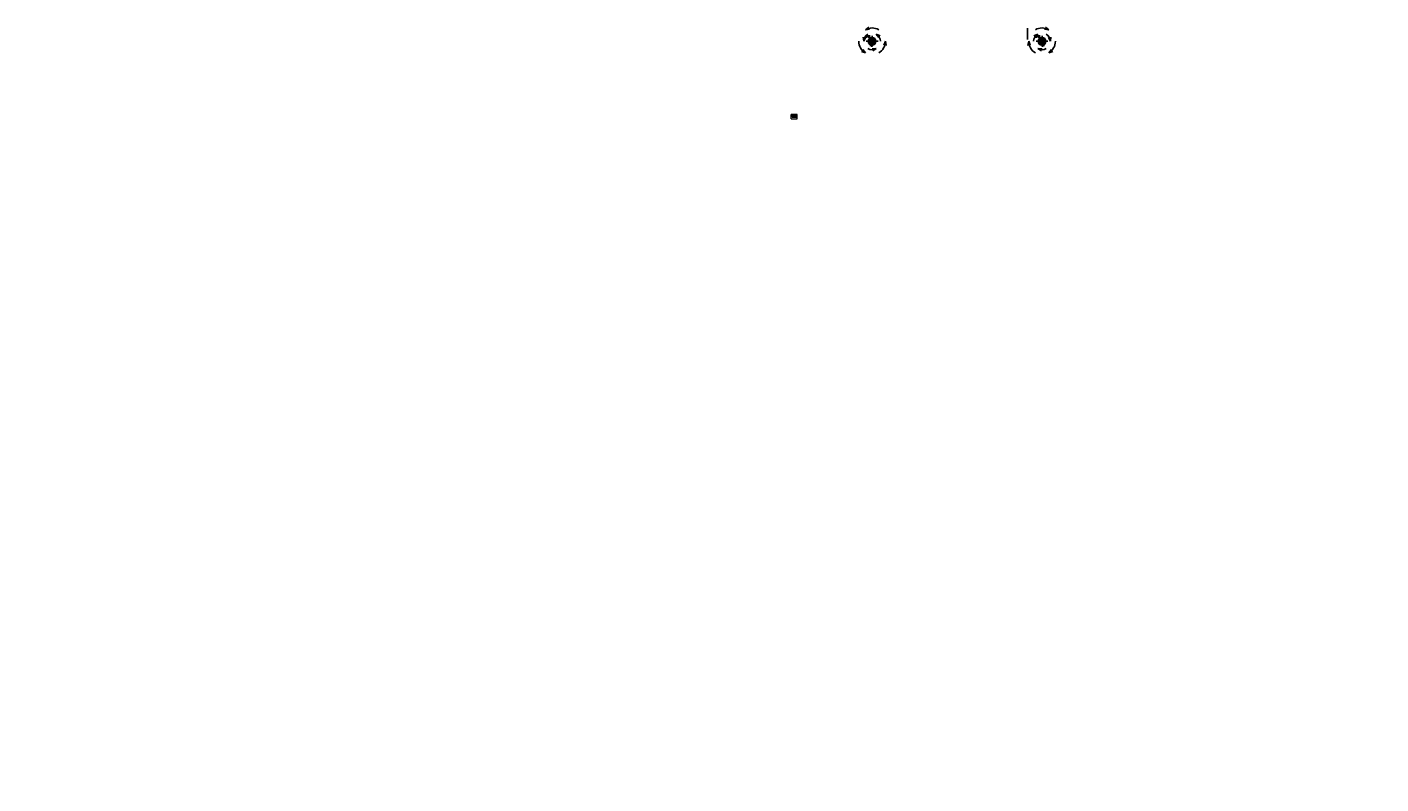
# Model space of a CAD drawing. Header units: millimetres. Extents: x -29085 to 3627694, y -159961 to 2281735.
# Tile 194 of 229: x 406934 to 546900, y 88627 to 166910. Entities that reach past the tile are written whole.
import ezdxf
from ezdxf import colors
from ezdxf.entities.mleader import LeaderData, LeaderLine
from ezdxf.enums import TextEntityAlignment as Align
from ezdxf.math import Vec2, Vec3

# ---------------------------------------------------------------- set-up
doc = ezdxf.new("R2010")
doc.units = ezdxf.units.MM
for name, pattern in [('AM_DIN_G_W050', [13.75, 9.75, -1.5, 1, -1.5]), ('HIDDEN', [9.525, 6.35, -3.175]), ('PLNA', [1, 1, 0])]:
    doc.linetypes.add(name, pattern=pattern)
doc.layers.add('_____detaily', color=1, linetype='Continuous')
doc.layers.add('Přístroje MaR', color=1, linetype='Continuous')
doc.layers.add('A99_N_kce-rez-ten', color=4, linetype='Continuous', lineweight=9)
doc.styles.add('A99_popis', font='isocpeur.ttf')
doc.styles.add('PITSIMP8', font='pitsimp8')
doc.styles.add('Popis', font='arial.ttf')
doc.styles.add('ROMANS', font='romans.shx', dxfattribs={"width": 0.8})

# ---------------------------------------------------------------- blocks, each defined once
blk = doc.blocks.new('*U2459')
for p, q in [((0, -140), (0, 0)), ((60, 0), (0, 0)), ((60, -3), (60, 0)), ((60, -140), (0, -140)), ((7, -119), (7, -21)), ((16, -11), (55, -8)), ((55, -132), (16, -129)), ((60, -140), (60, -137))]:
    blk.add_line(p, q)
for centre, radius, start, end in [((17, -21), 10, 94.57392, 180), ((17, -119), 10, 180, 265.42608), ((55, -3), 5, 274.57392, 0), ((55, -137), 5, 0, 85.42608)]:
    blk.add_arc(centre, radius, start, end)
at = {"layer": 'Defpoints', "color": 221, "style": 'Popis'}
blk.add_attdef('VELIKOST_PROFILU', text='', height=5, dxfattribs=at).set_placement((36, 12), align=Align.BOTTOM_LEFT)
blk = doc.blocks.new('2dluk097')
at = {"color": 0, "linetype": 'ByBlock'}
for p, q in [((-0.05, 0.5), (-0.05, -0.1)), ((-0.05, 0.5), (0.05, 0.5)), ((0.05, 0.5), (0.05, -0.1))]:
    blk.add_line(p, q, dxfattribs=at)
for p, q in [((-0.05, -0.1), (-0.23, -0.1)), ((0, -0.5), (-0.23, -0.1)), ((0, -0.5), (0.23, -0.1)), ((0.05, -0.1), (0.23, -0.1))]:
    blk.add_line(p, q)
for points in [[(-0.05, 0.5), (0.05, 0.5), (-0.05, -0.1), (0.05, -0.1)], [(-0.23, -0.1), (0, -0.5), (0.05, -0.1), (-0.05, -0.1)], [(-0.05, -0.1), (0.23, -0.1), (0, -0.5), (-0.05, -0.1)]]:
    blk.add_solid(points)
at = {"linetype": 'ByBlock', "style": 'PITSIMP8', "flags": 9}
for tag, p in [('VOLUMENSTROM', (-0.06, 0.04)), ('DRUCK/-STUFE', (-0.06, 0.02)), ('BEZEICHNUNG', (-0.06, 0.18)), ('RAUM/GRUPPE', (-0.06, 0.16)), ('POS.NR.G-LV', (-0.06, 0.14)), ('ANSCHLUSS', (-0.06, 0)), ('FABRIKAT', (-0.06, 0.12)), ('KENNUNG', (-0.06, 0.08)), ('LEISTUNG', (-0.06, 0.06)), ('TYP', (-0.06, 0.1)), ('SPANNUNG/FREQUENZ', (-0.06, -0.12)), ('TEMPERATUR', (-0.06, -0.06)), ('SCHUTZART', (-0.06, -0.1)), ('GROESSE', (-0.06, -0.02)), ('DREHZAHL', (-0.06, -0.08)), ('GEWICHT', (-0.06, -0.14)), ('DN', (-0.06, -0.04)), ('FREI', (-0.06, -0.16)), ('FREI', (-0.06, -0.18)), ('FREI', (-0.06, -0.2))]:
    blk.add_attdef(tag, text='', height=0.01, dxfattribs=at).set_placement(p, align=Align.MIDDLE)

msp = doc.modelspace()

# ---------------------------------------------------------------- linework, layer by layer
at = {"layer": '_____detaily', "linetype": 'HIDDEN', "lineweight": 5, "ltscale": 10}
for points in [[(485943.1, 157907.8), (486543.1, 157907.8)], [(485943.1, 157407.8), (485943.1, 157907.8)], [(485943.1, 157407.8), (486543.1, 157407.8)], [(486543.1, 157407.8), (486543.1, 157907.8)]]:
    msp.add_lwpolyline(points, dxfattribs=at)
at = {"layer": '_____detaily', "linetype": 'AM_DIN_G_W050', "lineweight": 0, "ltscale": 2}
for points in [[(486498.6, 157694.8), (485987.6, 157694.8)], [(486075.6, 157654.7), (486130.6, 157654.7)], [(486103.1, 157603.4), (486103.1, 157705.9)], [(486243.1, 157527.3), (486243.1, 157862.3)], [(486410.6, 157654.7), (486355.6, 157654.7)], [(486383.1, 157603.4), (486383.1, 157705.9)]]:
    msp.add_lwpolyline(points, dxfattribs=at)
at = {"layer": '_____detaily', "linetype": 'Continuous', "lineweight": 5}
msp.add_lwpolyline([(486033.1, 157694.8), (486033.1, 157574.8), (486453.1, 157574.8), (486453.1, 157814.8), (486033.1, 157814.8)], close=True, dxfattribs=at)
at = {"layer": '_____detaily', "linetype": 'Continuous', "lineweight": 0}
for points in [[(486087.1, 157643.8), (486087.1, 157665.7)], [(486119.1, 157643.8), (486119.1, 157665.7)], [(486367.1, 157643.8), (486367.1, 157665.7)], [(486399.1, 157643.8), (486399.1, 157665.7)]]:
    msp.add_lwpolyline(points, dxfattribs=at)
for centre, start, end in [((486103.1, 157665.8), 359.607694, 180.392306), ((486103.1, 157643.5), 178.907088, 1.092912), ((486383.1, 157665.8), 359.607694, 180.392306), ((486383.1, 157643.5), 178.907088, 1.092912)]:
    msp.add_arc(centre, 16, start, end, dxfattribs=at)
at = {"layer": 'Přístroje MaR'}
for p, q in [((493602.9, 166629.4), (493941, 166909.9)), ((493602.9, 166629.4), (493941, 166909.9)), ((493602.9, 166629.4), (494035.9, 166703.3)), ((493602.9, 166629.4), (494035.9, 166703.3)), ((512552.3, 166629.4), (512119.3, 166703.3)), ((512552.3, 166629.4), (512119.3, 166703.3)), ((512552.3, 166629.4), (512214.2, 166909.9)), ((512552.3, 166629.4), (512214.2, 166909.9)), ((493427.9, 165434.8), (493385.8, 165872.1)), ((493427.9, 165434.8), (493385.8, 165872.1)), ((493427.9, 165434.8), (493610.1, 165834.6)), ((493427.9, 165434.8), (493610.1, 165834.6)), ((494724.9, 166183.7), (494974.7, 165822.3)), ((494724.9, 166183.7), (495122, 165995.6)), ((494724.9, 166183.7), (495122, 165995.6)), ((494724.9, 166183.7), (494974.7, 165822.3)), ((495672, 165434.8), (495519.5, 165022.9)), ((495672, 165434.8), (495519.5, 165022.9)), ((495672, 165434.8), (495745.9, 165001.8)), ((495672, 165434.8), (495745.9, 165001.8)), ((510483.2, 165434.8), (510409.3, 165001.8)), ((510483.2, 165434.8), (510409.3, 165001.8)), ((510483.2, 165434.8), (510635.7, 165022.9)), ((510483.2, 165434.8), (510635.7, 165022.9)), ((511430.2, 166183.7), (511033.2, 165995.6)), ((511430.2, 166183.7), (511033.2, 165995.6)), ((511430.2, 166183.7), (511180.5, 165822.3)), ((511430.2, 166183.7), (511180.5, 165822.3)), ((512144.4, 165710.9), (512130.9, 165697.4)), ((512727.3, 165434.8), (512545.1, 165834.6)), ((512727.3, 165434.8), (512545.1, 165834.6)), ((512727.3, 165434.8), (512769.4, 165872.1)), ((512727.3, 165434.8), (512769.4, 165872.1)), ((493602.9, 164240.2), (493190.9, 164392.8)), ((493602.9, 164240.2), (493190.9, 164392.8)), ((493602.9, 164240.2), (493322.4, 164578.3)), ((493602.9, 164240.2), (493322.4, 164578.3)), ((494724.6, 164685.8), (494286.5, 164653.5)), ((494724.6, 164685.8), (494286.5, 164653.5)), ((494724.6, 164685.8), (494361.3, 164438.8)), ((494724.6, 164685.8), (494361.3, 164438.8)), ((511430.6, 164685.8), (511868.7, 164653.5)), ((511430.6, 164685.8), (511793.9, 164438.8)), ((511430.6, 164685.8), (511793.9, 164438.8)), ((511430.6, 164685.8), (511868.7, 164653.5)), ((512552.3, 164240.2), (512832.8, 164578.3)), ((512552.3, 164240.2), (512832.8, 164578.3)), ((512552.3, 164240.2), (512964.3, 164392.8)), ((512552.3, 164240.2), (512964.3, 164392.8))]:
    msp.add_line(p, q, dxfattribs=at)
at = {"layer": 'Přístroje MaR', "linetype": 'PLNA', "ltscale": 2}
msp.add_line((510347.2, 166802.5), (510347.2, 165610.1), dxfattribs=at)
at = {"layer": 'Přístroje MaR', "ltscale": 10}
for p, q in [((493679.6, 165434.8), (494905.6, 165434.8)), ((494292.6, 164882.8), (494292.6, 165986.8)), ((511249.6, 165434.8), (512475.6, 165434.8)), ((511862.6, 164882.8), (511862.6, 165986.8))]:
    msp.add_line(p, q, dxfattribs=at)
at = {"layer": 'Přístroje MaR', "linetype": 'ByBlock'}
for p, q in [((494009.1, 165709.2), (494240.2, 165478.2)), ((494240.2, 165391.5), (494009.1, 165160.4)), ((494010.8, 165158.7), (494024.3, 165172.2)), ((494241.8, 165480), (494010.9, 165710.9)), ((494016.5, 165716.6), (494030, 165703.1)), ((494247.4, 165384), (494016.5, 165153.1)), ((494249.3, 165487.2), (494018.2, 165718.3)), ((494018.2, 165151.4), (494249.3, 165382.4)), ((494024.3, 165172.2), (494241.8, 165389.7)), ((494030, 165703.1), (494247.4, 165485.7)), ((494316.6, 165393.3), (494268.6, 165393.3)), ((494272.6, 165393.3), (494272.6, 165372.5)), ((494272.6, 165372.5), (494288.6, 165372.5)), ((494288.6, 165372.5), (494288.6, 165393.3)), ((494296.6, 165393.3), (494296.6, 165372.5)), ((494296.6, 165372.5), (494312.6, 165372.5)), ((494312.6, 165372.5), (494312.6, 165393.3)), ((494567, 165718.3), (494335.9, 165487.2)), ((494335.9, 165382.4), (494567, 165151.4)), ((494337.8, 165485.7), (494568.7, 165716.6)), ((494555.2, 165166.6), (494337.8, 165384)), ((494560.9, 165697.4), (494343.4, 165480)), ((494343.4, 165389.7), (494574.3, 165158.7)), ((494345, 165478.2), (494576, 165709.2)), ((494576, 165160.4), (494345, 165391.5)), ((494568.7, 165153.1), (494555.2, 165166.6)), ((511579.1, 165709.2), (511810.2, 165478.2)), ((511810.2, 165391.5), (511579.1, 165160.4)), ((511580.8, 165158.7), (511594.3, 165172.2)), ((511811.8, 165480), (511580.9, 165710.9)), ((511586.5, 165716.6), (511600, 165703.1)), ((511817.4, 165384), (511586.5, 165153.1)), ((511819.3, 165487.2), (511588.2, 165718.3)), ((511588.2, 165151.4), (511819.3, 165382.4)), ((511594.3, 165172.2), (511811.8, 165389.7)), ((511600, 165703.1), (511817.4, 165485.7)), ((511886.6, 165393.3), (511838.6, 165393.3)), ((511842.6, 165393.3), (511842.6, 165372.5)), ((511842.6, 165372.5), (511858.6, 165372.5)), ((511858.6, 165372.5), (511858.6, 165393.3)), ((511866.6, 165393.3), (511866.6, 165372.5)), ((511866.6, 165372.5), (511882.6, 165372.5)), ((511882.6, 165372.5), (511882.6, 165393.3)), ((512137, 165718.3), (511905.9, 165487.2)), ((511905.9, 165382.4), (512137, 165151.4)), ((511907.8, 165485.7), (512138.7, 165716.6)), ((512125.2, 165166.6), (511907.8, 165384)), ((512130.9, 165697.4), (511913.4, 165480)), ((511913.4, 165389.7), (512144.3, 165158.7)), ((511915, 165478.2), (512146, 165709.2)), ((512146, 165160.4), (511915, 165391.5)), ((512138.7, 165153.1), (512125.2, 165166.6))]:
    msp.add_line(p, q, dxfattribs=at)
at = {"layer": 'Přístroje MaR'}
for centre, radius in [((494293.1, 165434.8), 400.5), ((494298, 165434.8), 360.6), ((494293.1, 165434.8), 314.5), ((494293.1, 165434.8), 239.5), ((494293.1, 165434.8), 164.5), ((494292.6, 165434.8), 68), ((511863.1, 165434.8), 400.5), ((511868, 165434.8), 360.6), ((511863.1, 165434.8), 314.5), ((511863.1, 165434.8), 239.5), ((511863.1, 165434.8), 164.5), ((511862.6, 165434.8), 68), ((512132.7, 165704.9), 3.6), ((512132.7, 165704.9), 3.6)]:
    msp.add_circle(centre, radius, dxfattribs=at)
at = {"layer": 'Přístroje MaR', "linetype": 'ByBlock'}
for centre in [(494022.5, 165704.9), (494022.5, 165704.9), (494022.5, 165164.8), (494022.5, 165164.8), (511592.5, 165704.9), (511592.5, 165704.9), (511592.5, 165164.8), (511592.5, 165164.8), (512132.7, 165164.8), (512132.7, 165164.8)]:
    msp.add_circle(centre, 3.6, dxfattribs=at)
at = {"layer": 'Přístroje MaR'}
for centre, radius, start, end in [((494292.6, 165434.8), 1379.4, 60, 120), ((494292.6, 165434.8), 1379.4, 60, 120), ((511862.6, 165434.8), 1379.4, 60, 120), ((511862.6, 165434.8), 1379.4, 60, 120), ((494292.6, 165434.8), 1379.4, 180, 240), ((494292.6, 165434.8), 1379.4, 180, 240), ((494292.6, 165434.8), 864.7, 120, 180), ((494292.6, 165434.8), 864.7, 120, 180), ((494366.3, 165508.5), 268.4, 44.146073, 45.853908), ((494554.4, 165703.9), 1.2, 315, 135), ((494366.3, 165508.5), 270, 44.151135, 45.848865), ((494292.6, 165434.8), 864.7, 0, 60), ((494292.6, 165434.8), 864.7, 0, 60), ((494292.6, 165434.8), 1379.4, 300, 0), ((494292.6, 165434.8), 1379.4, 300, 0), ((511862.6, 165434.8), 1379.4, 180, 240), ((511862.6, 165434.8), 1379.4, 180, 240), ((511862.6, 165434.8), 864.7, 120, 180), ((511862.6, 165434.8), 864.7, 120, 180), ((511936.3, 165508.5), 268.4, 44.146073, 45.853908), ((512124.4, 165703.9), 1.2, 315, 135), ((511936.3, 165508.5), 270, 44.151135, 45.848865), ((512131.7, 165696.6), 1.2, 315, 135), ((512141.5, 165713.8), 6.4, 315, 135), ((512141.5, 165713.8), 4, 315.269844, 135.269844), ((511862.6, 165434.8), 864.7, 0, 60), ((511862.6, 165434.8), 864.7, 0, 60), ((511862.6, 165434.8), 1379.4, 300, 0), ((511862.6, 165434.8), 1379.4, 300, 0), ((494292.6, 165434.8), 864.7, 240, 300), ((494292.6, 165434.8), 864.7, 240, 300), ((511862.6, 165434.8), 864.7, 240, 300), ((511862.6, 165434.8), 864.7, 240, 300)]:
    msp.add_arc(centre, radius, start, end, dxfattribs=at)
at = {"layer": 'Přístroje MaR', "linetype": 'ByBlock'}
for centre, radius, start, end in [((494013.7, 165713.8), 6.4, 44.999986, 224.999986), ((494013.7, 165155.9), 6.4, 135, 315), ((494013.7, 165713.8), 4, 45.269844, 225.269844), ((494023.5, 165696.6), 1.2, 44.999986, 224.999986), ((494023.5, 165173.1), 1.2, 135, 315), ((494218.9, 165508.5), 270, 134.151135, 135.848861), ((494218.9, 165361.1), 270, 224.151135, 225.848865), ((494218.9, 165508.5), 268.4, 134.146073, 135.853908), ((494218.9, 165361.1), 268.4, 224.146073, 225.853908), ((494030.8, 165703.9), 1.2, 44.999986, 224.999986), ((494030.8, 165165.7), 1.2, 135, 315), ((494292.6, 165434.8), 48, 300.000152, 180), ((494292.6, 165434.8), 48, 180, 240.000148), ((494366.3, 165361.1), 268.4, 314.146073, 315.853908), ((494554.4, 165165.7), 1.2, 225, 45), ((494366.3, 165361.1), 270, 314.151135, 315.848861), ((511583.7, 165713.8), 6.4, 44.999986, 224.999986), ((511583.7, 165155.9), 6.4, 135, 315), ((511583.7, 165713.8), 4, 45.269844, 225.269844), ((511593.5, 165696.6), 1.2, 44.999986, 224.999986), ((511593.5, 165173.1), 1.2, 135, 315), ((511788.9, 165508.5), 270, 134.151135, 135.848861), ((511788.9, 165361.1), 270, 224.151135, 225.848865), ((511788.9, 165508.5), 268.4, 134.146073, 135.853908), ((511788.9, 165361.1), 268.4, 224.146073, 225.853908), ((511600.8, 165703.9), 1.2, 44.999986, 224.999986), ((511600.8, 165165.7), 1.2, 135, 315), ((511862.6, 165434.8), 48, 300.000152, 180), ((511862.6, 165434.8), 48, 180, 240.000148), ((511936.3, 165361.1), 268.4, 314.146073, 315.853908), ((512124.4, 165165.7), 1.2, 225, 45), ((511936.3, 165361.1), 270, 314.151135, 315.848861), ((512131.7, 165173.1), 1.2, 225, 45), ((512141.5, 165155.9), 6.4, 225, 45), ((494013.7, 165155.9), 4, 135.269844, 315.269844), ((511583.7, 165155.9), 4, 135.269844, 315.269844), ((512141.5, 165155.9), 4, 225.269844, 45.269844)]:
    msp.add_arc(centre, radius, start, end, dxfattribs=at)

# ---------------------------------------------------------------- block references
at = {"layer": 'A99_N_kce-rez-ten', "lineweight": 0}
msp.add_blockref('*U2459', (486213.1, 157764.8), dxfattribs=at).add_auto_attribs({'VELIKOST_PROFILU': 'U140'})
at = {"layer": 'Přístroje MaR', "xscale": -200, "yscale": 250, "zscale": 160}
for p in [(494027, 165958.6), (511597, 165958.6)]:
    msp.add_blockref('2dluk097', p, dxfattribs=at)
at = {"layer": 'Přístroje MaR', "yscale": 250, "zscale": 160}
for p, xscale, rotation in [((494172.7, 164969.8), -200, 73.49979641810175), ((511982.4, 164969.8), 200, 286.5002035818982)]:
    msp.add_blockref('2dluk097', p, dxfattribs=dict(at, xscale=xscale, rotation=rotation))

# ---------------------------------------------------------------- texts
at = {"layer": 'Přístroje MaR', "style": 'ROMANS', "width": 0.7}
for p in [(493600.5, 165853.8), (511170.5, 165853.8)]:
    msp.add_text('Ele', height=223.12, dxfattribs=at).set_placement(p)

# ---------------------------------------------------------------- leaders
at = {"color": 251, "lineweight": 9}
ml = msp.add_multileader_mtext('Standard', dxfattribs=at)
ml.set_content('\\A1;{\\C256;demontáž pásových střešních světlíků}', color=1, style='A99_popis')
ml.set_leader_properties(color=256, linetype='ByLayer', lineweight=-1)
ml.build(insert=Vec2(0, 0))
ml.multileader.update_dxf_attribs({"dogleg_length": 3.23, "arrow_head_size": 200, "scale": 200})
ctx = ml.context
ctx.base_point, ctx.scale, ctx.char_height, ctx.arrow_head_size, ctx.landing_gap_size, ctx.plane_origin = Vec3(245704, 153888.3), 200, 400, 200, 250, Vec3(251674, 149392.2)
notes = []
notes.append((ctx, [(0, (1, 1, 0), (245059, 153888.3), (1, 0), 645, [(0, [(245059, 151288.6)], 0, [])])]))
ctx.mtext.insert, ctx.mtext.width, ctx.mtext.flow_direction = Vec3(245954, 154148.3), 9848.317, 5
ctx.mtext.has_bg_fill, ctx.mtext.bg_color, ctx.mtext.bg_scale_factor, ctx.mtext.bg_transparency, ctx.mtext.use_window_bg_color = 1, -1073741824, 1, 0, 1
ml = msp.add_multileader_mtext('Standard', dxfattribs=at)
ml.set_content('\\A1;{\\C256;výměna sekčních vrat}', color=1, style='A99_popis')
ml.set_leader_properties(color=256, linetype='ByLayer', lineweight=-1)
ml.build(insert=Vec2(0, 0))
ml.multileader.update_dxf_attribs({"dogleg_length": 1, "arrow_head_size": 200, "scale": 200})
ctx = ml.context
ctx.base_point, ctx.scale, ctx.char_height, ctx.arrow_head_size, ctx.landing_gap_size, ctx.plane_origin = Vec3(224019, 149658.3), 200, 400, 200, 250, Vec3(223664, 140622.5)
notes.append((ctx, [(0, (1, 1, 0), (223374, 149658.4), (1, 0), 645, [(0, [(219719, 149658.3)], 0, [])])]))
ctx.mtext.insert, ctx.mtext.width, ctx.mtext.defined_height, ctx.mtext.flow_direction = Vec3(224269, 149858.4), 3570.166, 1693.3, 5
ctx.mtext.has_bg_fill, ctx.mtext.bg_color, ctx.mtext.bg_scale_factor, ctx.mtext.bg_transparency, ctx.mtext.use_window_bg_color = 1, -1073741824, 1, 0, 1
ml = msp.add_multileader_mtext('Standard', dxfattribs=at)
ml.set_content('\\A1;{\\C256;přesun VZT clony (II. etapa)}', color=1, style='A99_popis')
ml.set_leader_properties(color=256, linetype='ByLayer', lineweight=-1)
ml.build(insert=Vec2(0, 0))
ml.multileader.update_dxf_attribs({"dogleg_length": 3.23, "arrow_head_size": 100, "scale": 200})
ctx = ml.context
ctx.base_point, ctx.scale, ctx.char_height, ctx.arrow_head_size, ctx.landing_gap_size, ctx.plane_origin = Vec3(222599, 140895.6), 200, 400, 100, 250, Vec3(218344, 133260)
notes.append((ctx, [(0, (1, 1, 0), (221954, 140895.6), (1, 0), 645, [(0, [(220731.5, 138798.3)], 0, [])])]))
ctx.mtext.insert, ctx.mtext.width, ctx.mtext.defined_height, ctx.mtext.flow_direction = Vec3(222849, 141155.6), 8159.943, 8.47, 5
ctx.mtext.has_bg_fill, ctx.mtext.bg_color, ctx.mtext.bg_scale_factor, ctx.mtext.bg_transparency, ctx.mtext.use_window_bg_color = 1, -1073741824, 1, 0, 1
ml = msp.add_multileader_mtext('Standard', dxfattribs=at)
ml.set_content('\\A1;{\\fISOCPEUR|b1|i0|c238|p34;\\C256;demolice vestavby (SO 02) - II. etapa\\P\\fISOCPEUR|b0|i0|c238|p34;(není předmětěm této projektové dokumentace)}', color=1, style='A99_popis')
ml.set_leader_properties(color=256, linetype='ByLayer', lineweight=-1)
ml.build(insert=Vec2(0, 0))
ml.multileader.update_dxf_attribs({"dogleg_length": 3.23, "arrow_head_size": 200, "scale": 200})
ctx = ml.context
ctx.base_point, ctx.scale, ctx.char_height, ctx.arrow_head_size, ctx.landing_gap_size, ctx.plane_origin = Vec3(222584, 135888.3), 200, 500, 200, 250, Vec3(228554, 131392.2)
notes.append((ctx, [(0, (1, 1, 0), (221939, 135888.3), (1, 0), 645, [(0, [(221939, 132018.3)], 0, [])])]))
ctx.mtext.insert, ctx.mtext.width, ctx.mtext.flow_direction = Vec3(222834, 136213.3), 17024.301, 5
ctx.mtext.has_bg_fill, ctx.mtext.bg_color, ctx.mtext.bg_scale_factor, ctx.mtext.bg_transparency, ctx.mtext.use_window_bg_color = 1, -1073741824, 1, 0, 1
ml = msp.add_multileader_mtext('Standard', dxfattribs=at)
ml.set_content('\\A1;{\\C256;vybourání otvoru pro nová vrata}', color=1, style='A99_popis')
ml.set_leader_properties(color=256, linetype='ByLayer', lineweight=-1)
ml.build(insert=Vec2(0, 0))
ml.multileader.update_dxf_attribs({"dogleg_length": 3.23, "arrow_head_size": 200, "scale": 200})
ctx = ml.context
ctx.base_point, ctx.scale, ctx.char_height, ctx.arrow_head_size, ctx.landing_gap_size, ctx.plane_origin = Vec3(220864, 130563.1), 200, 400, 200, 250, Vec3(218344, 122927.5)
notes.append((ctx, [(0, (1, 1, 0), (220219, 130563.1), (1, 0), 645, [(0, [(219579, 130563.2)], 0, [])])]))
ctx.mtext.insert, ctx.mtext.width, ctx.mtext.flow_direction = Vec3(221114, 130823.1), 4238.982, 5
ctx.mtext.has_bg_fill, ctx.mtext.bg_color, ctx.mtext.bg_scale_factor, ctx.mtext.bg_transparency, ctx.mtext.use_window_bg_color = 1, -1073741824, 1, 0, 1
ml = msp.add_multileader_mtext('Standard', dxfattribs=at)
ml.set_content('\\A1;{\\C256;dozdění okenních otvorů}', color=1, style='A99_popis')
ml.set_leader_properties(color=256, linetype='ByLayer', lineweight=-1)
ml.build(insert=Vec2(0, 0))
ml.multileader.update_dxf_attribs({"dogleg_length": 3.23, "arrow_head_size": 200, "scale": 200})
ctx = ml.context
ctx.base_point, ctx.scale, ctx.char_height, ctx.arrow_head_size, ctx.landing_gap_size, ctx.plane_origin = Vec3(220939, 127948.3), 200, 400, 200, 250, Vec3(223979, 117102.5)
notes.append((ctx, [(0, (1, 1, 0), (220294, 127948.3), (1, 0), 645, [(0, [(219479, 127948.5)], 0, [])])]))
ctx.mtext.insert, ctx.mtext.width, ctx.mtext.defined_height, ctx.mtext.flow_direction = Vec3(221189, 128148.3), 4425, 8.47, 5
ctx.mtext.has_bg_fill, ctx.mtext.bg_color, ctx.mtext.bg_scale_factor, ctx.mtext.bg_transparency, ctx.mtext.use_window_bg_color = 1, -1073741824, 1, 0, 1
ml = msp.add_multileader_mtext('Standard', dxfattribs=at)
ml.set_content('\\A1;{\\C256;vybourání oken a dozdění okenních otvorů}', color=1, style='A99_popis')
ml.set_leader_properties(color=256, linetype='ByLayer', lineweight=-1)
ml.build(insert=Vec2(0, 0))
ml.multileader.update_dxf_attribs({"dogleg_length": 3.23, "arrow_head_size": 200, "scale": 200})
ctx = ml.context
ctx.base_point, ctx.scale, ctx.char_height, ctx.arrow_head_size, ctx.landing_gap_size, ctx.plane_origin = Vec3(220939, 124355.8), 200, 400, 200, 250, Vec3(223979, 113510)
notes.append((ctx, [(0, (1, 1, 0), (220294, 124355.8), (1, 0), 645, [(0, [(219479, 124356)], 0, [])])]))
ctx.mtext.insert, ctx.mtext.width, ctx.mtext.defined_height, ctx.mtext.flow_direction = Vec3(221189, 124555.8), 4425, 8.47, 5
ctx.mtext.has_bg_fill, ctx.mtext.bg_color, ctx.mtext.bg_scale_factor, ctx.mtext.bg_transparency, ctx.mtext.use_window_bg_color = 1, -1073741824, 1, 0, 1
ml = msp.add_multileader_mtext('Standard', dxfattribs=at)
ml.set_content('\\A1;{\\C256;demontáž stěnových panelů PUR, tl.40mm, včetně výplní otvorů a klempířských výrobků}', color=1, style='A99_popis')
ml.set_leader_properties(color=256, linetype='ByLayer', lineweight=-1)
ml.build(insert=Vec2(0, 0))
ml.multileader.update_dxf_attribs({"dogleg_length": 1, "arrow_head_size": 300, "scale": 200})
ctx = ml.context
ctx.base_point, ctx.scale, ctx.char_height, ctx.arrow_head_size, ctx.landing_gap_size, ctx.plane_origin = Vec3(215334, 108693.3), 200, 500, 300, 250, Vec3(228554, 101837.2)
notes.append((ctx, [(0, (1, 1, 0), (214749, 108693.3), (1, 0), 585, [(0, [(213414, 108698.3)], 0, [])])]))
ctx.mtext.insert, ctx.mtext.width, ctx.mtext.flow_direction = Vec3(215584, 109018.3), 15225, 5
ctx.mtext.has_bg_fill, ctx.mtext.bg_color, ctx.mtext.bg_scale_factor, ctx.mtext.bg_transparency, ctx.mtext.use_window_bg_color = 1, -1073741824, 1, 0, 1
ml = msp.add_multileader_mtext('Standard', dxfattribs=at)
ml.set_content('\\A1;{\\C256;výměna vrat}', color=1, style='A99_popis')
ml.set_leader_properties(color=256, linetype='ByLayer', lineweight=-1)
ml.build(insert=Vec2(0, 0))
ml.multileader.update_dxf_attribs({"dogleg_length": 1, "arrow_head_size": 200, "scale": 200})
ctx = ml.context
ctx.base_point, ctx.scale, ctx.char_height, ctx.arrow_head_size, ctx.landing_gap_size, ctx.plane_origin = Vec3(214859, 98293.3), 200, 400, 200, 250, Vec3(217664, 89257.5)
notes.append((ctx, [(0, (1, 1, 0), (214214, 98293.3), (1, 0), 645, [(0, [(213694, 98293.3)], 0, [])])]))
ctx.mtext.insert, ctx.mtext.width, ctx.mtext.defined_height, ctx.mtext.flow_direction = Vec3(215109, 98553.3), 3255, 1693.3, 5
ctx.mtext.has_bg_fill, ctx.mtext.bg_color, ctx.mtext.bg_scale_factor, ctx.mtext.bg_transparency, ctx.mtext.use_window_bg_color = 1, -1073741824, 1, 0, 1
ml = msp.add_multileader_mtext('Standard', dxfattribs=at)
ml.set_content('\\A1;{\\C256;demontáž stěnových panelů PUR, tl.40mm, včetně výplní otvorů a klempířských výrobků}', color=1, style='A99_popis')
ml.set_leader_properties(color=256, linetype='ByLayer', lineweight=-1)
ml.build(insert=Vec2(0, 0))
ml.multileader.update_dxf_attribs({"dogleg_length": 1, "arrow_head_size": 300, "scale": 200})
ctx = ml.context
ctx.base_point, ctx.scale, ctx.char_height, ctx.arrow_head_size, ctx.landing_gap_size, ctx.plane_origin = Vec3(215334, 90928.3), 200, 500, 300, 250, Vec3(228554, 84072.2)
notes.append((ctx, [(0, (1, 1, 0), (231519, 90928.3), (-1, 0), 585, [(0, [(231519, 93393.3)], 0, [])])]))
ctx.mtext.insert, ctx.mtext.width, ctx.mtext.flow_direction = Vec3(215584, 91253.3), 15225, 5
ctx.mtext.has_bg_fill, ctx.mtext.bg_color, ctx.mtext.bg_scale_factor, ctx.mtext.bg_transparency, ctx.mtext.use_window_bg_color = 1, -1073741824, 1, 0, 1
ml = msp.add_multileader_mtext('Standard', dxfattribs=at)
ml.set_content('\\A1;{\\C256;demontáž oplocení}', color=1, style='A99_popis')
ml.set_leader_properties(color=256, linetype='ByLayer', lineweight=-1)
ml.build(insert=Vec2(0, 0))
ml.multileader.update_dxf_attribs({"dogleg_length": 1, "arrow_head_size": 300, "scale": 200})
ctx = ml.context
ctx.base_point, ctx.scale, ctx.char_height, ctx.arrow_head_size, ctx.landing_gap_size, ctx.plane_origin = Vec3(317589, 88958.3), 200, 500, 300, 250, Vec3(321259, 81492.2)
notes.append((ctx, [(0, (1, 1, 0), (324224, 88958.3), (-1, 0), 585, [(0, [(324224, 89783.3)], 0, [])])]))
ctx.mtext.insert, ctx.mtext.width, ctx.mtext.defined_height, ctx.mtext.flow_direction = Vec3(317839, 89283.3), 5760, 2293.3, 5
ctx.mtext.has_bg_fill, ctx.mtext.bg_color, ctx.mtext.bg_scale_factor, ctx.mtext.bg_transparency, ctx.mtext.use_window_bg_color = 1, -1073741824, 1, 0, 1
for ctx, leaders in notes:
    for number, flags, end, landing, length, lines in leaders:
        leader = LeaderData()
        leader.index, (leader.has_last_leader_line, leader.has_dogleg_vector, leader.attachment_direction) = number, flags
        leader.last_leader_point, leader.dogleg_vector, leader.dogleg_length = Vec3(end), Vec3(landing), length
        for number, points, colour, breaks in lines:
            line = LeaderLine()
            line.index, line.vertices, line.color, line.breaks = number, Vec3.list(points), colors.encode_raw_color(colour), breaks
            leader.lines.append(line)
        ctx.leaders.append(leader)

# ---------------------------------------------------------------- next in the draw order: leaders
ml = msp.add_multileader_mtext('Standard', dxfattribs=at)
ml.set_content('\\A1;{\\C256;demontáž pásových střešních světlíků}', color=1, style='A99_popis')
ml.set_leader_properties(color=256, linetype='ByLayer', lineweight=-1)
ml.build(insert=Vec2(0, 0))
ml.multileader.update_dxf_attribs({"dogleg_length": 3.23, "arrow_head_size": 200, "scale": 200})
ctx = ml.context
ctx.base_point, ctx.scale, ctx.char_height, ctx.arrow_head_size, ctx.landing_gap_size, ctx.plane_origin = Vec3(245704, 135888.3), 200, 400, 200, 250, Vec3(251674, 131392.2)
notes = []
notes.append((ctx, [(0, (1, 1, 0), (245059, 135888.3), (1, 0), 645, [(0, [(245059, 133288.6)], 0, [])])]))
ctx.mtext.insert, ctx.mtext.width, ctx.mtext.flow_direction = Vec3(245954, 136148.3), 9848.317, 5
ctx.mtext.has_bg_fill, ctx.mtext.bg_color, ctx.mtext.bg_scale_factor, ctx.mtext.bg_transparency, ctx.mtext.use_window_bg_color = 1, -1073741824, 1, 0, 1
ml = msp.add_multileader_mtext('Standard', dxfattribs=at)
ml.set_content('\\A1;{\\C256;demontáž stěnových panelů PUR, tl.40mm, včetně výplní otvorů a klempířských výrobků}', color=1, style='A99_popis')
ml.set_leader_properties(color=256, linetype='ByLayer', lineweight=-1)
ml.build(insert=Vec2(0, 0))
ml.multileader.update_dxf_attribs({"dogleg_length": 1, "arrow_head_size": 300, "scale": 200})
ctx = ml.context
ctx.base_point, ctx.scale, ctx.char_height, ctx.arrow_head_size, ctx.landing_gap_size, ctx.plane_origin = Vec3(308039, 91538.3), 200, 500, 300, 250, Vec3(321259, 84072.2)
notes.append((ctx, [(0, (1, 1, 0), (324224, 91538.3), (-1, 0), 585, [(0, [(324224, 93393.3)], 0, [])])]))
ctx.mtext.insert, ctx.mtext.width, ctx.mtext.defined_height, ctx.mtext.flow_direction = Vec3(308289, 91863.3), 15225, 2293.3, 5
ctx.mtext.has_bg_fill, ctx.mtext.bg_color, ctx.mtext.bg_scale_factor, ctx.mtext.bg_transparency, ctx.mtext.use_window_bg_color = 1, -1073741824, 1, 0, 1
for ctx, leaders in notes:
    for number, flags, end, landing, length, lines in leaders:
        leader = LeaderData()
        leader.index, (leader.has_last_leader_line, leader.has_dogleg_vector, leader.attachment_direction) = number, flags
        leader.last_leader_point, leader.dogleg_vector, leader.dogleg_length = Vec3(end), Vec3(landing), length
        for number, points, colour, breaks in lines:
            line = LeaderLine()
            line.index, line.vertices, line.color, line.breaks = number, Vec3.list(points), colors.encode_raw_color(colour), breaks
            leader.lines.append(line)
        ctx.leaders.append(leader)

# ---------------------------------------------------------------- next in the draw order: leaders
ml = msp.add_multileader_mtext('Standard', dxfattribs=at)
ml.set_content('\\A1;{\\fISOCPEUR|b1|i0|c238|p34;\\C256;stavební úpravy S003, vyplývající z aktualizovaného projektu PBŘ, nejsou součástí této projektové dokumentace.}', color=1, style='A99_popis')
ml.set_leader_properties(color=256, linetype='ByLayer', lineweight=-1)
ml.build(insert=Vec2(0, 0))
ml.multileader.update_dxf_attribs({"dogleg_length": 3.23, "arrow_head_size": 1000, "scale": 200})
ctx = ml.context
ctx.base_point, ctx.scale, ctx.char_height, ctx.arrow_head_size, ctx.landing_gap_size, ctx.plane_origin = Vec3(344909.1, 132903.3), 200, 500, 1000, 250, Vec3(354699, 128112.2)
notes = []
notes.append((ctx, [(0, (1, 1, 0), (362088.7, 132903.3), (-1, 0), 645, [(0, [(367194, 132903.3)], 0, [])])]))
ctx.mtext.insert, ctx.mtext.width, ctx.mtext.flow_direction = Vec3(345159.1, 133153.3), 16325.85, 5
ctx.mtext.has_bg_fill, ctx.mtext.bg_color, ctx.mtext.bg_scale_factor, ctx.mtext.bg_transparency, ctx.mtext.use_window_bg_color = 1, -1073741824, 1, 0, 1
for ctx, leaders in notes:
    for number, flags, end, landing, length, lines in leaders:
        leader = LeaderData()
        leader.index, (leader.has_last_leader_line, leader.has_dogleg_vector, leader.attachment_direction) = number, flags
        leader.last_leader_point, leader.dogleg_vector, leader.dogleg_length = Vec3(end), Vec3(landing), length
        for number, points, colour, breaks in lines:
            line = LeaderLine()
            line.index, line.vertices, line.color, line.breaks = number, Vec3.list(points), colors.encode_raw_color(colour), breaks
            leader.lines.append(line)
        ctx.leaders.append(leader)

doc.saveas('drawing.dxf')
